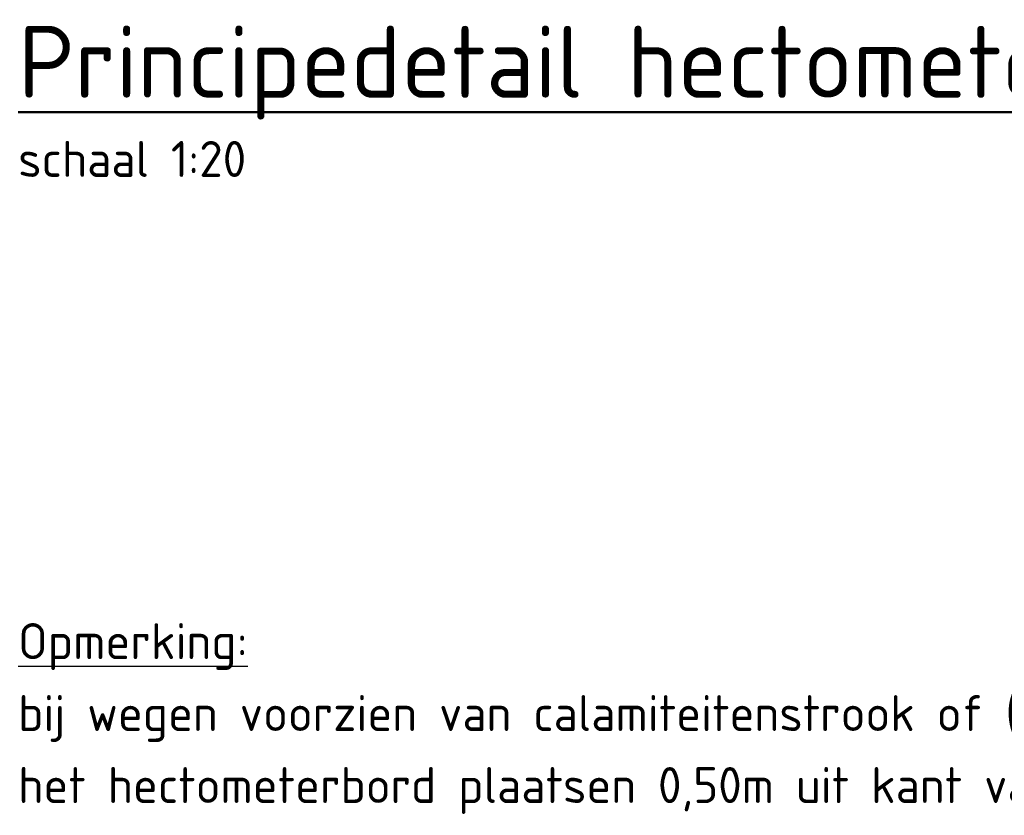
# Model space of a CAD drawing. Header units: metres. Extents: x -699 to 2316, y -1199 to 781.
# Tile 145 of 256: x -27.13 to -25.76, y -121.18 to -120.07. Entities that reach past the tile are written whole.
import ezdxf

# ---------------------------------------------------------------- set-up
doc = ezdxf.new("R2010")
doc.units = ezdxf.units.M
doc.layers.add('X-XX-AL-T25', color=7, linetype='Continuous', lineweight=25)
doc.layers.add('X-XX-AL-T50', color=130, linetype='Continuous', lineweight=50)
doc.styles.add('NLCS-ISO', font='NLCS-ISO.ttf')

msp = doc.modelspace()

# ---------------------------------------------------------------- texts
at = {"layer": 'X-XX-AL-T25', "style": 'NLCS-ISO'}
for s, p in [('schaal 1:20', (-27.13124847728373, -120.2928889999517)), ('%%UOpmerking:', (-27.13124847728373, -120.9629954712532)), ('bij wegen voorzien van calamiteitenstrook of (half)verharde vlucht- en bergingszone', (-27.13124847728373, -121.0629954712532)), ('het hectometerbord plaatsen 0,50m uit kant van deze verharding', (-27.13124847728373, -121.1629954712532))]:
    msp.add_text(s, height=0.05, dxfattribs=at).set_placement(p)
at = {"layer": 'X-XX-AL-T50', "style": 'NLCS-ISO'}
msp.add_text('%%UPrincipedetail hectometerbord RSW', height=0.1, dxfattribs=at).set_placement((-27.13124847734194, -120.182888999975))

doc.saveas('drawing.dxf')
